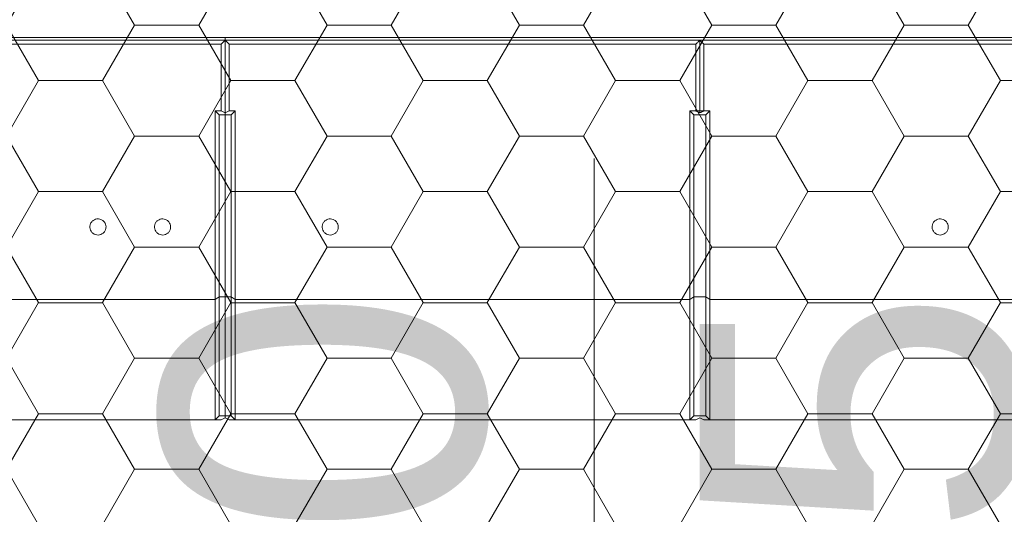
# Model space of a CAD drawing. Header units: millimetres. Extents: x 7483 to 13091, y 8111 to 13871.
# Tile 227 of 256: x 10499 to 10547, y 9245 to 9270. Entities that reach past the tile are written whole.
import ezdxf

# ---------------------------------------------------------------- set-up
doc = ezdxf.new("R2010")
doc.units = ezdxf.units.MM
doc.layers.add('_A_WYCIERACZKA', color=7, linetype='Continuous', lineweight=5, true_color=0xa5a5a5)
doc.layers.add('wymiary', color=7, linetype='Continuous', lineweight=5, true_color=0xb2b2b2)
doc.layers.add('_A_ŚLUSARKA WYPEŁNIENIE', color=7, linetype='Continuous', true_color=0x4c4a44)
doc.styles.add('Arial', font='arial.ttf')

# ---------------------------------------------------------------- blocks, each defined once
blk = doc.blocks.new('fgdgdgdfg')
at = {"layer": '_A_ŚLUSARKA WYPEŁNIENIE', "lineweight": 9}
h = blk.add_hatch(dxfattribs=at)
h.set_pattern_fill('HONEY', color=0, angle=180)
h.set_pattern_definition([(180, (56132.2607, -3400.6895), (-4.7625, 2.74963064), [3.175, -6.35]), (60, (56132.2607, -3400.6895), (4.76249999, 2.74963066), [3.175, -6.35]), (120, (56132.2607, -3400.6895), (-1e-08, 5.49926131), [-6.35, 3.175])])
h.paths.add_polyline_path([(5818.229, 11642.933), (5818.229, 11484.933), (6001.229, 11484.933), (6001.229, 11642.933)])
blk = doc.blocks.new('A$C68926FC6')
at = {"color": 7, "linetype": 'Continuous'}
for p, q in [((-251.01, 0), (-26.01, 0)), ((-26.01, -59.61), (-26.01, 0)), ((-26.01, 0), (-24.01, -2)), ((-23.01, 0), (-26.01, 0)), ((-21.01, -1), (-23.01, 0)), ((-19.01, 0), (-21.01, -1)), ((-16.01, 0), (-19.01, 0)), ((-16.01, 0), (-18.01, -2)), ((-16.01, 0), (-16.01, -59.61)), ((-16.01, 0), (208.99, 0)), ((208.99, -59.61), (208.99, 0)), ((208.99, 0), (210.99, -2)), ((211.99, 0), (208.99, 0)), ((213.99, -1), (211.99, 0)), ((215.99, 0), (213.99, -1)), ((215.99, 0), (218.99, 0)), ((216.99, -2), (218.99, 0)), ((218.99, 0), (218.99, -59.61)), ((218.99, 0), (443.99, 0)), ((-24.01, -60.93), (-24.01, -2)), ((-24.01, -2), (-18.01, -2)), ((-18.01, -60.93), (-18.01, -2)), ((210.99, -60.93), (210.99, -2)), ((210.99, -2), (213.99, -2)), ((213.99, -2), (213.99, -1)), ((216.99, -2), (213.99, -2)), ((213.99, -60.93), (213.99, -2)), ((216.99, -60.93), (216.99, -2)), ((-251.01, -59.61), (-26.01, -59.61)), ((-26.01, -153), (-26.01, -59.61)), ((-26.01, -59.61), (-24.01, -60.93)), ((-24.01, -151.05), (-24.01, -60.93)), ((-24.01, -60.93), (-18.01, -60.93)), ((-16.01, -59.61), (-18.01, -60.93)), ((-18.01, -151.05), (-18.01, -60.93)), ((-16.01, -59.61), (-16.01, -153)), ((-16.01, -59.61), (208.99, -59.61)), ((208.99, -153), (208.99, -59.61)), ((208.99, -59.61), (210.99, -60.93)), ((210.99, -151.05), (210.99, -60.93)), ((210.99, -60.93), (213.99, -60.93)), ((216.99, -60.93), (213.99, -60.93)), ((213.99, -151.05), (213.99, -60.93)), ((216.99, -60.93), (218.99, -59.61)), ((216.99, -151.05), (216.99, -60.93)), ((218.99, -59.61), (218.99, -153)), ((218.99, -59.61), (443.99, -59.61)), ((-24.01, -151.05), (-26.01, -153)), ((-24.01, -151.05), (-18.01, -151.05)), ((-16.01, -153), (-18.01, -151.05)), ((210.99, -151.05), (208.99, -153)), ((210.99, -151.05), (213.99, -151.05)), ((216.99, -151.05), (213.99, -151.05)), ((213.99, -152.02), (213.99, -151.05)), ((218.99, -153), (216.99, -151.05)), ((-26.01, -153), (-23.01, -153)), ((-21.01, -153.02), (-23.01, -153)), ((-19.01, -153), (-21.01, -153.02)), ((-19.01, -153), (-16.01, -153)), ((208.99, -153), (211.99, -153)), ((211.99, -153), (213.99, -152.02)), ((211.99, -186.01), (211.99, -153)), ((213.99, -152.02), (215.99, -153)), ((213.99, -187.97), (213.99, -152.02)), ((218.99, -153), (215.99, -153)), ((215.99, -153), (215.99, -186.01)), ((775.99, -189.28), (-756.01, -189.28)), ((-256.01, -187.97), (-21.01, -187.97)), ((-254.01, -186.01), (-23.01, -186.01)), ((-21.01, -187.97), (213.99, -187.97)), ((-19.01, -186.01), (211.99, -186.01)), ((211.99, -186.01), (213.99, -187.97)), ((213.99, -187.97), (215.99, -186.01)), ((213.99, -187.97), (448.99, -187.97)), ((213.99, -187.97), (213.99, -189.25)), ((215.99, -186.01), (446.99, -186.01))]:
    blk.add_line(p, q, dxfattribs=at)
for points, knots in [([(-144.01, -95.5), (-143.96, -95.95), (-143.87, -96.85), (-143.18, -98.05), (-142.16, -98.96), (-140.89, -99.48), (-139.52, -99.55), (-138.21, -99.16), (-137.11, -98.36), (-136.32, -97.25), (-135.95, -95.93), (-136.04, -94.56), (-136.58, -93.3), (-137.5, -92.28), (-138.71, -91.63), (-140.06, -91.42), (-141.41, -91.67), (-142.59, -92.35), (-143.48, -93.38), (-143.94, -94.49), (-143.99, -95.22), (-144.01, -95.5)], [0, 0, 0, 0, 0.053966, 0.107935, 0.161788, 0.215427, 0.268881, 0.322249, 0.375659, 0.429224, 0.483001, 0.536964, 0.591004, 0.644962, 0.69871, 0.752211, 0.805548, 0.858888, 0.912393, 0.966144, 1, 1, 1, 1]), ([(157.99, -95.5), (158.04, -95.95), (158.13, -96.85), (158.82, -98.05), (159.84, -98.96), (161.11, -99.48), (162.48, -99.55), (163.79, -99.16), (164.89, -98.36), (165.68, -97.25), (166.05, -95.93), (165.96, -94.56), (165.42, -93.3), (164.5, -92.28), (163.29, -91.63), (161.94, -91.42), (160.59, -91.67), (159.41, -92.35), (158.52, -93.38), (158.06, -94.49), (158.01, -95.22), (157.99, -95.5)], [0, 0, 0, 0, 0.053966, 0.107935, 0.161788, 0.215427, 0.268881, 0.322249, 0.375659, 0.429224, 0.483002, 0.536965, 0.591004, 0.644963, 0.698711, 0.752211, 0.805548, 0.858887, 0.912393, 0.966144, 1, 1, 1, 1]), ([(240.99, -95.5), (241.04, -95.95), (241.13, -96.85), (241.82, -98.05), (242.84, -98.96), (244.11, -99.48), (245.48, -99.55), (246.79, -99.16), (247.89, -98.36), (248.68, -97.25), (249.05, -95.93), (248.96, -94.56), (248.42, -93.3), (247.5, -92.28), (246.29, -91.63), (244.94, -91.42), (243.59, -91.67), (242.41, -92.35), (241.52, -93.38), (241.06, -94.49), (241.01, -95.22), (240.99, -95.5)], [0, 0, 0, 0, 0.053966, 0.107935, 0.161788, 0.215427, 0.268881, 0.322249, 0.375659, 0.429225, 0.483002, 0.536965, 0.591004, 0.644963, 0.698711, 0.752211, 0.805548, 0.858888, 0.912393, 0.966144, 1, 1, 1, 1]), ([(272.99, -95.5), (273.04, -95.95), (273.13, -96.85), (273.82, -98.05), (274.84, -98.96), (276.11, -99.48), (277.48, -99.55), (278.79, -99.16), (279.89, -98.36), (280.68, -97.25), (281.05, -95.93), (280.96, -94.56), (280.42, -93.3), (279.5, -92.28), (278.29, -91.63), (276.94, -91.42), (275.59, -91.67), (274.41, -92.35), (273.52, -93.38), (273.06, -94.49), (273.01, -95.22), (272.99, -95.5)], [0, 0, 0, 0, 0.053966, 0.107935, 0.161788, 0.215427, 0.268881, 0.322249, 0.375659, 0.429224, 0.483002, 0.536964, 0.591004, 0.644963, 0.698711, 0.752211, 0.805548, 0.858888, 0.912393, 0.966144, 1, 1, 1, 1]), ([(-23.01, -153), (-22.84, -152.92), (-22.51, -152.76), (-21.84, -152.43), (-21.34, -152.19), (-21.01, -152.02)], [0, 0, 0, 0, 0.250001, 0.500002, 1, 1, 1, 1]), ([(-23.01, -186.01), (-23.01, -180.51), (-23.01, -169.5), (-23.01, -158.5), (-23.01, -153)], [0, 0, 0, 0, 0.5, 1, 1, 1, 1]), ([(-21.01, -152.02), (-20.67, -152.19), (-20.17, -152.43), (-19.51, -152.76), (-19.17, -152.92), (-19.01, -153)], [0, 0, 0, 0, 0.5, 0.75, 1, 1, 1, 1]), ([(-21.01, -153.02), (-21.01, -152.83), (-21.01, -152.5), (-21.01, -152.17), (-21.01, -152.02)], [0, 0, 0, 0, 0.559992, 1, 1, 1, 1]), ([(-21.01, -187.97), (-21.01, -181.45), (-21.01, -169.8), (-21.01, -158.15), (-21.01, -153.02)], [0, 0, 0, 0, 0.559971, 1, 1, 1, 1]), ([(-19.01, -186.01), (-19.01, -180.51), (-19.01, -169.5), (-19.01, -158.5), (-19.01, -153)], [0, 0, 0, 0, 0.5, 1, 1, 1, 1]), ([(-23.01, -186.01), (-22.76, -186.25), (-22.3, -186.7), (-21.63, -187.36), (-21.22, -187.77), (-21.01, -187.97)], [0, 0, 0, 0, 0.3732395, 0.6866189, 1, 1, 1, 1]), ([(-21.01, -187.97), (-20.76, -187.73), (-20.3, -187.28), (-19.63, -186.62), (-19.22, -186.21), (-19.01, -186.01)], [0, 0, 0, 0, 0.373239, 0.686622, 1, 1, 1, 1])]:
    blk.add_open_spline(points, degree=3, knots=knots, dxfattribs=at)
blk = doc.blocks.new('c.o. ściany_2024-09-18')
at = {"xscale": 0.1, "yscale": 0.1, "zscale": 0.1, "rotation": 180}
blk.add_blockref('A$C68926FC6', (1795.934, -2201.348), dxfattribs=at)

msp = doc.modelspace()

# ---------------------------------------------------------------- linework, layer by layer
at = {"layer": 'wymiary'}
msp.add_lwpolyline([(10527.099, 9263.0042), (10527.099, 9213.0042)], dxfattribs=at)

# ---------------------------------------------------------------- block references
at = {"layer": '_A_WYCIERACZKA'}
msp.add_blockref('fgdgdgdfg', (4617.37, -2349.0217), dxfattribs=at)
at = {"layer": 'wymiary'}
msp.add_blockref('c.o. ściany_2024-09-18', (8734.2884, 11451.4122), dxfattribs=at)

# ---------------------------------------------------------------- texts
at = {"color": 7, "insert": (10527.099, 9238.0042), "char_height": 16, "width": 10, "attachment_point": 5, "rotation": 90, "style": 'Arial'}
msp.add_mtext('250\\P205', dxfattribs=at)

doc.saveas('drawing.dxf')
